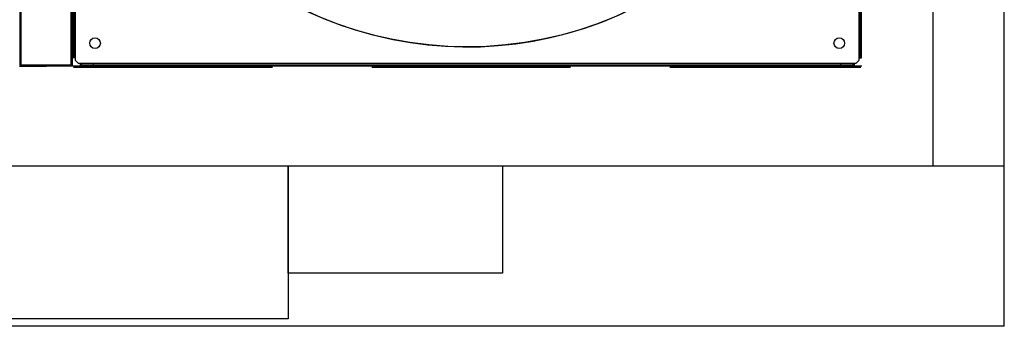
# Model space of a CAD drawing. Header units: centimetres. Extents: x -92429 to 178773, y 2337 to 428125.
# Tile 18 of 138: x 162417 to 162541, y 8845 to 8883. Entities that reach past the tile are written whole.
import ezdxf

# ---------------------------------------------------------------- set-up
doc = ezdxf.new("R2010")
doc.units = ezdxf.units.CM
doc.header["$LTSCALE"] = 50
doc.linetypes.add('DASHED', pattern=[0.75, 0.5, -0.25])
doc.layers.add('WL_rurociągi', color=1, linetype='Continuous')
doc.layers.add('WL_urządzenia', color=1, linetype='Continuous')

msp = doc.modelspace()

# ---------------------------------------------------------------- linework, layer by layer
at = {"layer": 'WL_rurociągi'}
for p, q in [((162541.27, 8844.62, 2170), (162541.27, 9737.62, 2170)), ((162532.32, 8864.81, 2170), (162532.32, 9717.44, 2170)), ((162300.27, 8864.81, 2170), (162541.27, 8864.81, 2170)), ((162541.27, 8844.62, 2170), (162300.27, 8844.62, 2170))]:
    msp.add_line(p, q, dxfattribs=at)
at = {"layer": 'WL_rurociągi', "color": 3, "elevation": 2170}
msp.add_lwpolyline([(162363.86, 8864.81), (162451.17, 8864.81), (162451.17, 8845.55), (162363.86, 8845.55)], close=True, dxfattribs=at)
at = {"layer": 'WL_urządzenia', "color": 1, "linetype": 'Continuous'}
for p, q in [((162417.44, 8976.68, 2170), (162417.44, 8877.4, 2170)), ((162424.02, 8976.68, 2170), (162424.02, 8877.4, 2170)), ((162424.11, 8975.71, 2170), (162424.11, 8878.37, 2170)), ((162424.3, 8878.47, 2170), (162424.3, 8975.62, 2170)), ((162424.39, 8975.71, 2170), (162424.39, 8878.37, 2170)), ((162523.02, 8878.37, 2170), (162523.02, 8975.71, 2170)), ((162523.12, 8975.62, 2170), (162523.12, 8878.47, 2170)), ((162523.3, 8878.37, 2170), (162523.3, 8975.71, 2170)), ((162424.11, 8880.04, 2170), (162424.3, 8880.04, 2170)), ((162424.11, 8880.04, 2170), (162424.3, 8880.04, 2170)), ((162523.3, 8880.04, 2170), (162523.12, 8880.04, 2170)), ((162424.11, 8878.47, 2170), (162424.3, 8878.47, 2170)), ((162424.39, 8878.37, 2170), (162424.11, 8878.37, 2170)), ((162424.3, 8878.37, 2170), (162424.3, 8878.47, 2170)), ((162424.39, 8878.37, 2170), (162424.39, 8878.1, 2170)), ((162523.02, 8878.37, 2170), (162523.3, 8878.37, 2170)), ((162523.02, 8878.1, 2170), (162523.02, 8878.37, 2170)), ((162523.12, 8878.47, 2170), (162523.12, 8878.37, 2170)), ((162523.12, 8878.47, 2170), (162523.3, 8878.47, 2170)), ((162417.39, 8877.35, 2170), (162420.77, 8877.35, 2170)), ((162417.44, 8877.4, 2170), (162424.02, 8877.4, 2170)), ((162424.07, 8877.35, 2170), (162420.77, 8877.35, 2170)), ((162523.35, 8877.35, 2170), (162424.07, 8877.35, 2170)), ((162424.39, 8878.1, 2170), (162424.76, 8877.72, 2170)), ((162424.76, 8877.72, 2170), (162425.04, 8877.72, 2170)), ((162425.04, 8877.72, 2170), (162425.04, 8877.45, 2170)), ((162425.04, 8877.72, 2170), (162522.37, 8877.72, 2170)), ((162425.13, 8877.63, 2170), (162425.04, 8877.63, 2170)), ((162425.04, 8877.45, 2170), (162522.37, 8877.45, 2170)), ((162522.28, 8877.63, 2170), (162425.13, 8877.63, 2170)), ((162425.13, 8877.63, 2170), (162425.13, 8877.45, 2170)), ((162426.71, 8877.45, 2170), (162426.71, 8877.63, 2170)), ((162520.71, 8877.45, 2170), (162520.71, 8877.63, 2170)), ((162522.37, 8877.63, 2170), (162522.28, 8877.63, 2170)), ((162522.28, 8877.45, 2170), (162522.28, 8877.63, 2170)), ((162522.37, 8877.72, 2170), (162522.37, 8877.45, 2170)), ((162522.37, 8877.72, 2170), (162522.65, 8877.72, 2170)), ((162522.65, 8877.72, 2170), (162523.02, 8878.1, 2170)), ((162451.17, 8851.31, 2170), (162451.17, 8864.81, 2170)), ((162478.17, 8864.81, 2170), (162478.17, 8851.31, 2170)), ((162478.17, 8851.31, 2170), (162451.17, 8851.31, 2170))]:
    msp.add_line(p, q, dxfattribs=at)
at = {"layer": 'WL_urządzenia', "color": 1, "linetype": 'DASHED'}
for p, q in [((162417.58, 8877.49, 2170), (162417.58, 8976.59, 2170)), ((162423.88, 8877.49, 2170), (162423.88, 8976.59, 2170)), ((162417.58, 8877.49, 2170), (162423.88, 8877.49, 2170)), ((162424.2, 8877.21, 2170), (162523.21, 8877.21, 2170))]:
    msp.add_line(p, q, dxfattribs=at)
at = {"layer": 'WL_urządzenia', "color": 1, "linetype": 'Continuous'}
for centre, radius in [((162473.71, 8927.04, 2170), 47.28), ((162426.89, 8880.23, 2170), 0.672), ((162520.52, 8880.23, 2170), 0.672)]:
    msp.add_circle(centre, radius, dxfattribs=at)
msp.add_arc((162473.71, 8927.04, 2170), 47.28, 319.4416, 310.5584, dxfattribs=at)

doc.saveas('drawing.dxf')
